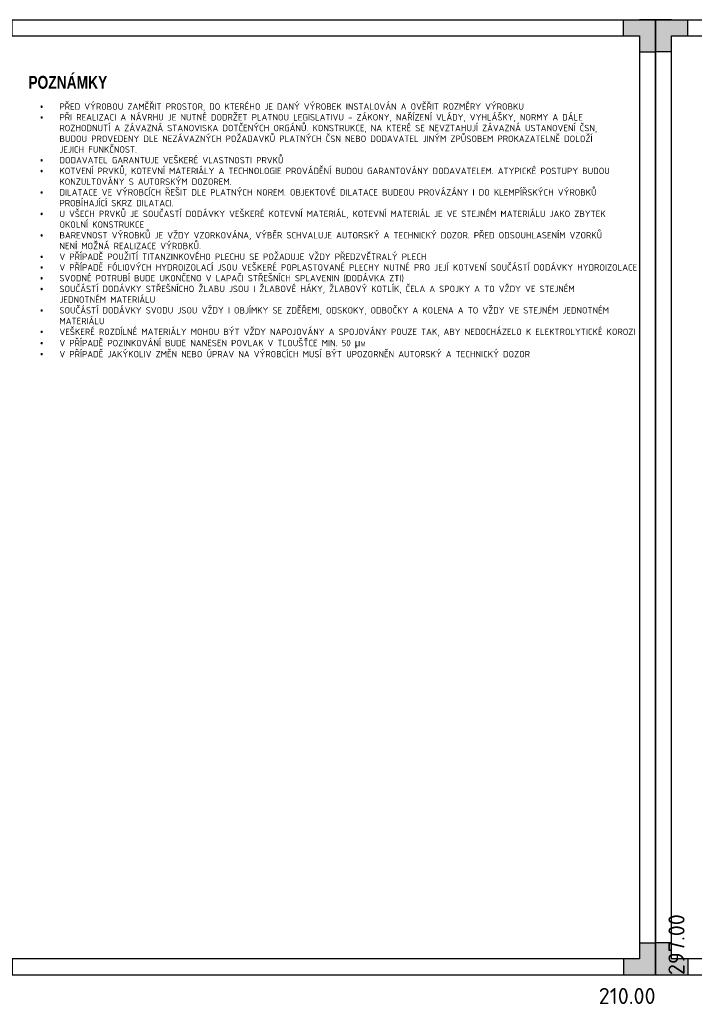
# Model space of a CAD drawing. Header units: millimetres. Extents: x -21000 to -3118, y 26639 to 40532.
# Tile 2 of 7: x -18777 to -16680, y 26639 to 29700. Entities that reach past the tile are written whole.
import ezdxf

# ---------------------------------------------------------------- set-up
doc = ezdxf.new("R2010")
doc.units = ezdxf.units.MM
doc.header["$LTSCALE"] = 200
doc.layers.get('Defpoints').update_dxf_attribs({"color": 140})
doc.layers.add('A99_N_leg-text', color=7, linetype='Continuous', lineweight=9)
doc.layers.add('ad_N_leg-text', color=7, linetype='Continuous', lineweight=9)
doc.styles.add('A99_popis', font='isocpeur.ttf')
doc.styles.add('ad_nadpis', font='impact.ttf')
doc.styles.add('ad_popis 100', font='isocpeur.ttf', dxfattribs={"height": 200})

# ---------------------------------------------------------------- blocks, each defined once
blk = doc.blocks.new('*U5')
h = blk.add_hatch(color=0)
h.dxf.hatch_style = 1
h.paths.add_polyline_path([(-210, 287), (-205, 287), (-205, 292), (-200, 292), (-200, 297), (-210, 297)])
h = blk.add_hatch(color=0)
h.dxf.hatch_style = 1
h.paths.add_polyline_path([(0, 287), (-5, 287), (-5, 292), (-10, 292), (-10, 297), (0, 297)])
h = blk.add_hatch(color=0)
h.dxf.hatch_style = 1
h.paths.add_polyline_path([(-210, 10), (-205, 10), (-205, 5), (-200, 5), (-200, 0), (-210, 0)])
h = blk.add_hatch(color=0)
h.dxf.hatch_style = 1
h.paths.add_polyline_path([(0, 0), (0, 10), (-5, 10), (-5, 5), (-10, 5), (-10, 0)])
at = {"color": 0}
for p, q in [((-210, 292), (-210, 297)), ((-205, 297), (-210, 297)), ((-210, 0), (-210, 297)), ((-210, 297), (0, 297)), ((-200, 292), (-200, 297)), ((-10, 292), (-10, 297)), ((0, 297), (-5, 297)), ((0, 297), (0, 0)), ((-205, 5), (-205, 292)), ((-205, 292), (-5, 292)), ((-5, 292), (-5, 5)), ((-205, 287), (-210, 287)), ((-5, 287), (0, 287)), ((-205, 10), (-210, 10)), ((-5, 10), (0, 10)), ((-210, 0), (-210, 5)), ((-5, 5), (-205, 5)), ((-200, 5), (-200, 0)), ((-10, 5), (-10, 0)), ((0, 0), (-210, 0))]:
    blk.add_line(p, q, dxfattribs=at)
at = {"layer": 'Defpoints', "color": 0, "insert": (4, 0), "char_height": 5, "attachment_point": 1, "rotation": 90, "style": 'A99_popis'}
blk.add_mtext('297.00', dxfattribs=at)
at = {"layer": 'Defpoints', "color": 0, "insert": (0, -4), "char_height": 5, "attachment_point": 3, "style": 'A99_popis'}
blk.add_mtext('210.00', dxfattribs=at)

msp = doc.modelspace()

# ---------------------------------------------------------------- block references
at = {"layer": 'Defpoints', "ltscale": 0.1, "xscale": 10, "yscale": 10, "zscale": 10}
for p in [(-16800, 26730), (-14700, 26730)]:
    msp.add_blockref('*U5', p, dxfattribs=at)

# ---------------------------------------------------------------- texts
at = {"layer": 'A99_N_leg-text', "style": 'ad_nadpis'}
msp.add_text('POZNÁMKY', height=40, dxfattribs=at).set_placement((-18750, 29485.3))
at = {"layer": 'ad_N_leg-text', "insert": (-18713.2, 29439.9), "char_height": 20, "width": 1724.252, "attachment_point": 1, "style": 'ad_popis 100'}
msp.add_mtext('\\pi-60,l60,t60;{\\fSymbol|b0|i0|c2|p18;·^I}PŘED VÝROBOU ZAMĚŘIT PROSTOR, DO KTERÉHO JE DANÝ VÝROBEK INSTALOVÁN A OVĚŘIT ROZMĚRY VÝROBKU\\P{\\fSymbol|b0|i0|c2|p18;·^I}PŘI REALIZACI A NÁVRHU JE NUTNÉ DODRŽET PLATNOU LEGISLATIVU - ZÁKONY, NAŘÍZENÍ VLÁDY, VYHLÁŠKY, NORMY A DÁLE ROZHODNUTÍ A ZÁVAZNÁ STANOVISKA DOTČENÝCH ORGÁNŮ. KONSTRUKCE, NA KTERÉ SE NEVZTAHUJÍ ZÁVAZNÁ USTANOVENÍ ČSN, BUDOU PROVEDENY DLE NEZÁVAZNÝCH POŽADAVKŮ PLATNÝCH ČSN NEBO DODAVATEL JINÝM ZPŮSOBEM PROKAZATELNĚ DOLOŽÍ JEJICH FUNKČNOST.\\P{\\fSymbol|b0|i0|c2|p18;·^I}DODAVATEL GARANTUJE VEŠKERÉ VLASTNOSTI PRVKŮ\\P{\\fSymbol|b0|i0|c2|p18;·^I}KOTVENÍ PRVKŮ, KOTEVNÍ MATERIÁLY A TECHNOLOGIE PROVÁDĚNÍ BUDOU GARANTOVÁNY DODAVATELEM. ATYPICKÉ POSTUPY BUDOU KONZULTOVÁNY S AUTORSKÝM DOZOREM.\\P{\\fSymbol|b0|i0|c2|p18;·^I}DILATACE VE VÝROBCÍCH ŘEŠIT DLE PLATNÝCH NOREM. OBJEKTOVÉ DILATACE BUDEOU PROVÁZÁNY I DO KLEMPÍŘSKÝCH VÝROBKŮ PROBÍHAJÍCÍ SKRZ DILATACI.\\P{\\fSymbol|b0|i0|c2|p18;·^I}U VŠECH PRVKŮ JE SOUČASTÍ DODÁVKY VEŠKERÉ KOTEVNÍ MATERIÁL, KOTEVNÍ MATERIÁL JE VE STEJNÉM MATERIÁLU JAKO ZBYTEK OKOLNÍ KONSTRUKCE \\P{\\fSymbol|b0|i0|c2|p18;·^I}BAREVNOST VÝROBKŮ JE VŽDY VZORKOVÁNA, VÝBĚR SCHVALUJE AUTORSKÝ A TECHNICKÝ DOZOR. PŘED ODSOUHLASENÍM VZORKŮ NENÍ MOŽNÁ REALIZACE VÝROBKŮ.\\P{\\fSymbol|b0|i0|c2|p18;·^I}V PŘÍPADĚ POUŽITÍ TITANZINKOVÉHO PLECHU SE POŽADUJE VŽDY PŘEDZVĚTRALÝ PLECH\\P{\\fSymbol|b0|i0|c2|p18;·^I}V PŘÍPADĚ FÓLIOVÝCH HYDROIZOLACÍ JSOU VEŠKERÉ POPLASTOVANÉ PLECHY NUTNÉ PRO JEJÍ KOTVENÍ SOUČÁSTÍ DODÁVKY HYDROIZOLACE \\P{\\fSymbol|b0|i0|c2|p18;·^I}SVODNÉ POTRUBÍ BUDE UKONČENO V LAPAČI STŘEŠNÍCH SPLAVENIN (DODÁVKA ZTI)\\P{\\fSymbol|b0|i0|c2|p18;·^I}SOUČÁSTÍ DODÁVKY STŘEŠNÍCHO ŽLABU JSOU I ŽLABOVÉ HÁKY, ŽLABOVÝ KOTLÍK, ČELA A SPOJKY A TO VŽDY VE STEJNÉM JEDNOTNÉM MATERIÁLU\\P{\\fSymbol|b0|i0|c2|p18;·^I}SOUČÁSTÍ DODÁVKY SVODU JSOU VŽDY I OBJÍMKY SE ZDĚŘEMI, ODSKOKY, ODBOČKY A KOLENA A TO VŽDY VE STEJNÉM JEDNOTNÉM MATERIÁLU\\P{\\fSymbol|b0|i0|c2|p18;·^I}VEŠKERÉ ROZDÍLNÉ MATERIÁLY MOHOU BÝT VŽDY NAPOJOVÁNY A SPOJOVÁNY POUZE TAK, ABY NEDOCHÁZELO K ELEKTROLYTICKÉ KOROZI\\P{\\fSymbol|b0|i0|c2|p18;·^I}V PŘÍPADĚ POZINKOVÁNÍ BUDE NANESEN POVLAK V TLOUŠŤCE MIN. 50 {\\fArial|b0|i0|c0|p34;\\H1.08333x;μ\\fMS Shell Dlg 2|b0|i0|c238|p0;\\H0.65385x;M}\\P{\\fSymbol|b0|i0|c2|p18;·^I}V PŘÍPADĚ JAKÝKOLIV ZMĚN NEBO ÚPRAV NA VÝROBCÍCH MUSÍ BÝT UPOZORNĚN AUTORSKÝ A TECHNICKÝ DOZOR', dxfattribs=at)

doc.saveas('drawing.dxf')
